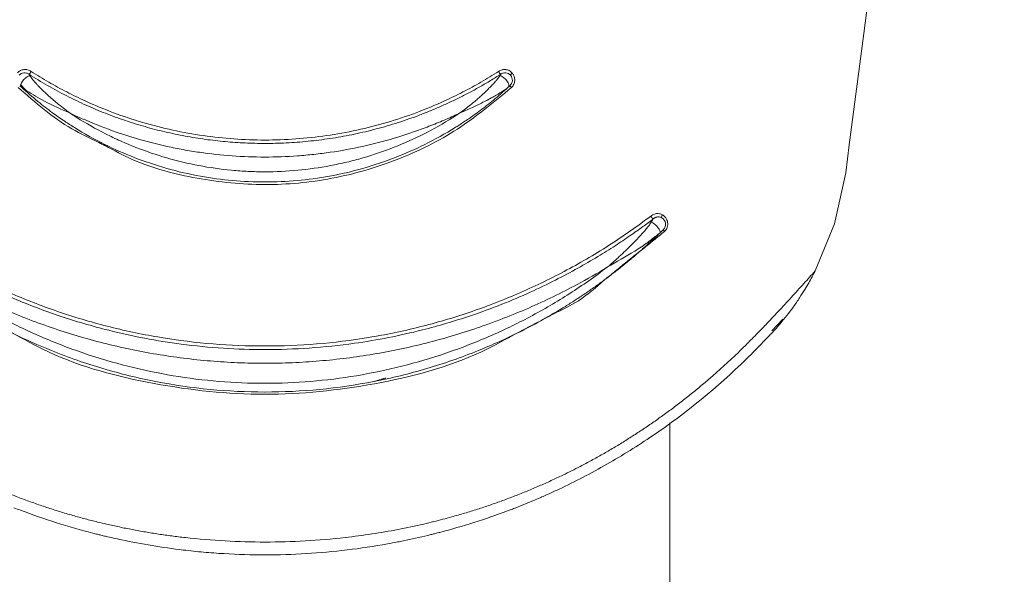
# Model space of a CAD drawing. Header units: millimetres. Extents: x 215.907 to 215.958, y 148.962 to 149.221.
# Tile 3 of 4: x 215.925 to 215.958, y 149.119 to 149.138. Entities that reach past the tile are written whole.
import ezdxf

# ---------------------------------------------------------------- set-up
doc = ezdxf.new("R2010")
doc.units = ezdxf.units.MM
doc.layers.add('SANINDUSA', color=3, linetype='Continuous')

msp = doc.modelspace()

# ---------------------------------------------------------------- linework, layer by layer
at = {"layer": 'SANINDUSA', "linetype": 'Continuous', "lineweight": 15}
for p, q in [((215.9498340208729, 149.1273587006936), (215.9501953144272, 149.1277409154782)), ((215.9464337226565, 149.0612751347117), (215.9464337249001, 149.1242906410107))]:
    msp.add_line(p, q, dxfattribs=at)
at = {"layer": 'SANINDUSA', "linetype": 'Continuous', "lineweight": 15, "flags": 128}
for points in [[(215.9522907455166, 149.132625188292), (215.9524110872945, 149.1335533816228), (215.9528924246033, 149.1372661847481), (215.9538550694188, 149.1446914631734), (215.9548145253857, 149.1520920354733), (215.9556076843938, 149.1582099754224), (215.9563932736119, 149.1642693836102), (215.9571488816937, 149.1700977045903), (215.9575768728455, 149.1733989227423), (215.9575768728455, 149.1733990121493)], [(215.9247926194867, 149.1355725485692), (215.9248995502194, 149.1354453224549), (215.9249934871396, 149.1353498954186)], [(215.9512743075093, 149.1293522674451), (215.951914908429, 149.1309166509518), (215.9522907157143, 149.132625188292)], [(215.9461068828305, 149.1306416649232), (215.9461445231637, 149.1306652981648), (215.946173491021, 149.1306886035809)]]:
    msp.add_lwpolyline(points, dxfattribs=at)
at = {"layer": 'SANINDUSA', "linetype": 'Continuous', "lineweight": 15}
msp.add_arc((215.9459607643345, 149.130963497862), 0.0003453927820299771, 315.2237365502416, 332.7143448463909, dxfattribs=at)
for points, knots in [([(215.9246907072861, 149.1359492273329), (215.9247053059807, 149.1359645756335), (215.9247340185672, 149.1359947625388), (215.9247863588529, 149.1360286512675), (215.9248440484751, 149.1360520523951), (215.9249247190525, 149.1360677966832), (215.925032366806, 149.1360622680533), (215.9251073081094, 149.1360219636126), (215.9251456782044, 149.1360013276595)], [0, 0, 0, 0, 0.1273046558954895, 0.2503817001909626, 0.3735732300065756, 0.5012237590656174, 0.7446255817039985, 1, 1, 1, 1]), ([(215.9250745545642, 149.1359068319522), (215.9250627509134, 149.1359141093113), (215.9250357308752, 149.1359307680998), (215.9249779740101, 149.1359529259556), (215.9248989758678, 149.1359595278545), (215.9248229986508, 149.135936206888), (215.9247735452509, 149.1359032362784), (215.924752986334, 149.1358814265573), (215.9247451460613, 149.1358731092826)], [0, 0, 0, 0, 0.1136490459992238, 0.2601569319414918, 0.5074005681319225, 0.7531735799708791, 0.9058711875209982, 1, 1, 1, 1]), ([(215.9248210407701, 149.1354739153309), (215.9248025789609, 149.1354908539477), (215.9247971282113, 149.1355218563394), (215.9248145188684, 149.1355990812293), (215.9248373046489, 149.1356450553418), (215.9249015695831, 149.1357325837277), (215.9249428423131, 149.1357738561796), (215.9250264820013, 149.1358342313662), (215.9250685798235, 149.1358531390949), (215.9251021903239, 149.1358568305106)], [0, 0, 0, 0, 0.25, 0.25, 0.5, 0.5, 0.75, 0.75, 1, 1, 1, 1]), ([(215.9250745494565, 149.1359068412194), (215.9250785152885, 149.1359100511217), (215.9250864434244, 149.1359164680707), (215.9251065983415, 149.1359423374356), (215.9251273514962, 149.1359720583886), (215.9251395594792, 149.1359915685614), (215.9251456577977, 149.1360013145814)], [0, 0, 0, 0, 0.2797310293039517, 0.559213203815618, 0.7798114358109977, 1, 1, 1, 1]), ([(215.940792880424, 149.1359068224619), (215.9406815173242, 149.1358365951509), (215.9404593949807, 149.1356965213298), (215.9401198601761, 149.135498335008), (215.9397770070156, 149.1353095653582), (215.9394303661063, 149.1351309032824), (215.9390801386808, 149.1349620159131), (215.9387263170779, 149.1348028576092), (215.9383689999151, 149.1346534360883), (215.9380089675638, 149.13451399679), (215.9376472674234, 149.134384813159), (215.9372848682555, 149.1342660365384), (215.9369220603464, 149.1341575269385), (215.9365588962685, 149.1340590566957), (215.9361953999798, 149.1339705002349), (215.9358316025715, 149.1338917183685), (215.9354675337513, 149.1338225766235), (215.9351032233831, 149.13376293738), (215.9347387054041, 149.133712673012), (215.9343743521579, 149.1336717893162), (215.9340110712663, 149.133640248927), (215.9336497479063, 149.1336179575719), (215.9332909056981, 149.1336047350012), (215.9328336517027, 149.1335991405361), (215.9322749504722, 149.1336117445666), (215.9316127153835, 149.1336568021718), (215.9309452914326, 149.1337330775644), (215.930274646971, 149.1338414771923), (215.9296042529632, 149.133982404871), (215.9289375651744, 149.1341557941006), (215.9282761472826, 149.1343616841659), (215.9276202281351, 149.1346007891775), (215.9269700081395, 149.134873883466), (215.9263263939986, 149.1351824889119), (215.9256907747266, 149.1355239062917), (215.9252803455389, 149.1357789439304), (215.9250745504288, 149.1359068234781)], [0, 0, 0, 0, 0.02387782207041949, 0.04762616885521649, 0.07126221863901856, 0.09480286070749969, 0.1182646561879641, 0.1416640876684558, 0.1650207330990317, 0.1883319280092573, 0.2114829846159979, 0.2344464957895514, 0.2572400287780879, 0.2798804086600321, 0.3023837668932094, 0.324765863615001, 0.3470420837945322, 0.3692274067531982, 0.3913365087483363, 0.4133822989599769, 0.4353151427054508, 0.4570545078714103, 0.4786170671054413, 0.5000172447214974, 0.539449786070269, 0.5792815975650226, 0.6196020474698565, 0.6605074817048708, 0.7017531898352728, 0.7431629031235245, 0.784831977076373, 0.8268570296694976, 0.8693384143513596, 0.9123815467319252, 0.9560668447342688, 1, 1, 1, 1]), ([(215.9250745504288, 149.1359068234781), (215.9250778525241, 149.1359002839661), (215.9250845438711, 149.135887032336), (215.9250962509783, 149.135866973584), (215.925102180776, 149.1358568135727)], [0, 0, 0, 0, 0.4934873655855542, 1, 1, 1, 1]), ([(215.925102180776, 149.1358568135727), (215.9251078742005, 149.13584788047), (215.9251201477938, 149.135828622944), (215.9251451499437, 149.1357943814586), (215.9251763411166, 149.1357541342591), (215.9252145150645, 149.1357075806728), (215.9252596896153, 149.1356549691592), (215.9253121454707, 149.1355963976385), (215.9253966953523, 149.1355056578), (215.9255252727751, 149.1353754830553), (215.9257362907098, 149.1351761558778), (215.9260375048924, 149.1349145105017), (215.9262889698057, 149.1347243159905), (215.9264307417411, 149.1346170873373)], [0, 0, 0, 0, 0.0235851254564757, 0.05084360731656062, 0.08206644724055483, 0.1174579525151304, 0.157168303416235, 0.2013141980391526, 0.2499917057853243, 0.3631943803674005, 0.500016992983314, 0.718117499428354, 0.9999999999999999, 0.9999999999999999, 0.9999999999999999, 0.9999999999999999]), ([(215.9251456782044, 149.1360013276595), (215.9252423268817, 149.1359401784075), (215.9254353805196, 149.135818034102), (215.925730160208, 149.1356437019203), (215.9260282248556, 149.1354761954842), (215.9263300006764, 149.135316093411), (215.9266354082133, 149.1351631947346), (215.9271514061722, 149.1349199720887), (215.9278898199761, 149.1346136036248), (215.9288668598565, 149.1342881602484), (215.9298642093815, 149.1340329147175), (215.9312160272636, 149.1337887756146), (215.9329342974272, 149.1336652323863), (215.9346524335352, 149.133788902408), (215.9360040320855, 149.1340331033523), (215.9370010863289, 149.1342883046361), (215.937977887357, 149.1346137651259), (215.9388215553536, 149.1349635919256), (215.9395393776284, 149.1353129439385), (215.9401407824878, 149.1356392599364), (215.9405278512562, 149.1358804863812), (215.9407217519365, 149.1360013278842)], [0, 0, 0, 0, 0.02093474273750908, 0.0418166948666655, 0.06265948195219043, 0.08347677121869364, 0.1042822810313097, 0.1250897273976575, 0.1877149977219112, 0.2501234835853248, 0.3127775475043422, 0.3751325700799, 0.5000386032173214, 0.6249476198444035, 0.6872798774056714, 0.7499169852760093, 0.8123110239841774, 0.8749278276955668, 0.9165335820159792, 0.9581878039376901, 1, 1, 1, 1]), ([(215.9394366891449, 149.1346170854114), (215.9394982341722, 149.134662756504), (215.9396158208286, 149.134750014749), (215.9397797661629, 149.1348796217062), (215.9399250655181, 149.1349993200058), (215.9400522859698, 149.1351086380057), (215.9401800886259, 149.13522295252), (215.9403062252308, 149.1353413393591), (215.9404300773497, 149.1354639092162), (215.9405338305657, 149.135572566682), (215.9406190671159, 149.1356671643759), (215.9406849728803, 149.1357456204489), (215.9407345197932, 149.1358088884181), (215.9407557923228, 149.1358421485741), (215.9407651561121, 149.1358567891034)], [0, 0, 0, 0, 0.1215035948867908, 0.2321422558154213, 0.3320393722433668, 0.4213065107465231, 0.5000450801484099, 0.6068898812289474, 0.7000508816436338, 0.7832926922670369, 0.8544507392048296, 0.9138750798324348, 0.9620893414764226, 1, 1, 1, 1]), ([(215.9407217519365, 149.1360013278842), (215.9407409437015, 149.1360126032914), (215.9407783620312, 149.136034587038), (215.9408388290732, 149.136055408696), (215.9409001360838, 149.1360655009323), (215.9409824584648, 149.1360633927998), (215.9410857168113, 149.1360358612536), (215.9411464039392, 149.1359780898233), (215.9411767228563, 149.1359492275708)], [0, 0, 0, 0, 0.1314629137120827, 0.2563142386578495, 0.3781537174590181, 0.5008274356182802, 0.7506164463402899, 1, 1, 1, 1]), ([(215.9407928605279, 149.1359068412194), (215.9407889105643, 149.1359100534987), (215.9407810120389, 149.1359164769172), (215.940760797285, 149.1359423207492), (215.9407400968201, 149.1359720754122), (215.9407278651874, 149.1359915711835), (215.9407217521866, 149.1360013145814)], [0, 0, 0, 0, 0.2796633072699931, 0.559227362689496, 0.7797151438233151, 0.9999999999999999, 0.9999999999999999, 0.9999999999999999, 0.9999999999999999]), ([(215.9407928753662, 149.1359068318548), (215.940792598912, 149.1359062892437), (215.9407923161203, 149.1359057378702), (215.9407920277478, 149.1359051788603), (215.9407905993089, 149.1359024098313), (215.9407890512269, 149.1358994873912), (215.940787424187, 149.1358964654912), (215.9407841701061, 149.1358904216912), (215.9407806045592, 149.1358839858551), (215.9407768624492, 149.1358773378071), (215.9407731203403, 149.13587068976), (215.9407691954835, 149.1358638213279), (215.9407651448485, 149.1358568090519)], [0.3497650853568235, 0.3497650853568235, 0.3497650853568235, 0.3497650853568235, 0.3749999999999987, 0.3749999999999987, 0.3749999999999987, 0.4999999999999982, 0.4999999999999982, 0.4999999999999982, 0.7499999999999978, 0.7499999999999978, 0.7499999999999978, 1, 1, 1, 1]), ([(215.9410463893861, 149.1354739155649), (215.941055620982, 149.1354823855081), (215.9410616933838, 149.1354942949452), (215.9410642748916, 149.1355089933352), (215.9410668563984, 149.1355236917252), (215.9410659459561, 149.1355411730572), (215.9410615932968, 149.1355604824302), (215.9410572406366, 149.1355797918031), (215.9410494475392, 149.135600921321), (215.9410386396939, 149.1356227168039), (215.9410278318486, 149.1356445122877), (215.9410140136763, 149.1356669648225), (215.94099793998, 149.1356888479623), (215.9409818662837, 149.135710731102), (215.9409635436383, 149.1357320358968), (215.9409439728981, 149.1357515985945), (215.9409244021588, 149.1357711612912), (215.9409035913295, 149.1357889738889), (215.9408826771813, 149.1358040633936), (215.9408617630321, 149.1358191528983), (215.9408407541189, 149.135831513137), (215.9408207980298, 149.1358404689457), (215.9408008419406, 149.1358494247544), (215.9407819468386, 149.1358549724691), (215.9407651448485, 149.1358568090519)], [1.235851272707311e-08, 1.235851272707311e-08, 1.235851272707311e-08, 1.235851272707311e-08, 0.1250000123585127, 0.1250000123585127, 0.1250000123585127, 0.2500000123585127, 0.2500000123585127, 0.2500000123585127, 0.3750000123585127, 0.3750000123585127, 0.3750000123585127, 0.5000000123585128, 0.5000000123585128, 0.5000000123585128, 0.6250000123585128, 0.6250000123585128, 0.6250000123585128, 0.7500000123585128, 0.7500000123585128, 0.7500000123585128, 0.8750000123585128, 0.8750000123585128, 0.8750000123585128, 1, 1, 1, 1]), ([(215.9411222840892, 149.135873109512), (215.9411149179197, 149.1358809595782), (215.9410944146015, 149.1359028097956), (215.9410451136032, 149.1359359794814), (215.9409684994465, 149.1359595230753), (215.940889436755, 149.1359529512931), (215.94083179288, 149.1359307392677), (215.9408047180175, 149.1359141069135), (215.9407928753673, 149.135906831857)], [0, 0, 0, 0, 0.08859878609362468, 0.2466097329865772, 0.4925031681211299, 0.7398609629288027, 0.886214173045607, 1, 1, 1, 1]), ([(215.9411222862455, 149.1358731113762), (215.9411641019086, 149.1358247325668), (215.9411862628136, 149.1357598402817), (215.9411792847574, 149.135632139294), (215.9411501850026, 149.1355700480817), (215.9411033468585, 149.1355265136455)], [0, 0, 0, 0, 0.5, 0.5, 1, 1, 1, 1]), ([(215.9411222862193, 149.135873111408), (215.9411187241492, 149.135877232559), (215.9411223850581, 149.135887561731), (215.9411323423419, 149.1359014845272), (215.9411422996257, 149.1359154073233), (215.9411584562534, 149.1359327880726), (215.9411767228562, 149.1359492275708)], [0, 0, 0, 0, 0.5, 0.5, 0.5, 1, 1, 1, 1]), ([(215.9411767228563, 149.1359492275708), (215.9411859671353, 149.1359377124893), (215.9412043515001, 149.1359148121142), (215.941226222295, 149.1358762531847), (215.9412547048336, 149.1358084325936), (215.941270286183, 149.1357030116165), (215.9412423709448, 149.135591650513), (215.9411973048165, 149.1355130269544), (215.9411660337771, 149.1354805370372), (215.9411503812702, 149.1354642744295)], [0, 0, 0, 0, 0.08408055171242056, 0.1672134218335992, 0.2507117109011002, 0.5000869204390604, 0.7493810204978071, 0.8745543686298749, 1, 1, 1, 1]), ([(215.9274017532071, 149.1336342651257), (215.9270960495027, 149.1337783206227), (215.9261088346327, 149.1342435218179), (215.9252854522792, 149.1349657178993), (215.9247170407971, 149.1354642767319)], [0, 0, 0, 0, 0.3096627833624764, 0.9999999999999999, 0.9999999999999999, 0.9999999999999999, 0.9999999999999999]), ([(215.9248210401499, 149.1354739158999), (215.9248126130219, 149.1354816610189), (215.9247975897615, 149.1354954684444), (215.924779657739, 149.1355120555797), (215.9247671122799, 149.1355236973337), (215.9247650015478, 149.1355256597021), (215.9247640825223, 149.1355265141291)], [0, 0, 0, 0, 0.3535863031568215, 0.6303475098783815, 0.8390510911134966, 1, 1, 1, 1]), ([(215.9410463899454, 149.1354739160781), (215.9409628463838, 149.1353984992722), (215.940801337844, 149.1352527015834), (215.9405602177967, 149.1350497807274), (215.9403320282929, 149.1348666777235), (215.94011742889, 149.1347027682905), (215.9399175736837, 149.1345567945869), (215.9397333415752, 149.1344277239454), (215.9395655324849, 149.1343145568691), (215.9394148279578, 149.1342163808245), (215.9389928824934, 149.1339498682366), (215.9382993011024, 149.133563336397), (215.9369214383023, 149.1329547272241), (215.9351416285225, 149.1324502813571), (215.9336531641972, 149.1323161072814), (215.9322147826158, 149.132316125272), (215.9307280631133, 149.1324500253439), (215.9289481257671, 149.1329539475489), (215.9275673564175, 149.1335635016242), (215.9268043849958, 149.1339890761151), (215.9262306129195, 149.1343594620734), (215.9258225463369, 149.1346451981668), (215.9253361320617, 149.1350174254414), (215.9250022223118, 149.1353133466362), (215.9248210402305, 149.1354739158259)], [0, 0, 0, 0, 0.0189910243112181, 0.03671393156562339, 0.05316870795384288, 0.06835534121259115, 0.0822738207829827, 0.09492413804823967, 0.1063062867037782, 0.1164202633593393, 0.1252660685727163, 0.1904942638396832, 0.2500683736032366, 0.3789187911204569, 0.5000048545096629, 0.5000216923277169, 0.6209702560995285, 0.7496659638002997, 0.8095367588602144, 0.875127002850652, 0.8967231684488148, 0.9247344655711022, 0.959160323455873, 1, 1, 1, 1]), ([(215.9250029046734, 149.1353521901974), (215.9249682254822, 149.1353713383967), (215.9248935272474, 149.1354125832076), (215.9248463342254, 149.1354525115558), (215.9248210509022, 149.1354739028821)], [0, 0, 0, 0, 0.464257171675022, 1, 1, 1, 1]), ([(215.9411503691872, 149.1354642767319), (215.9405678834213, 149.1349784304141), (215.9394087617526, 149.1340116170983), (215.9373635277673, 149.1330035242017), (215.9351893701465, 149.1323719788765), (215.9329223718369, 149.1321572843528), (215.9306720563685, 149.1323880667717), (215.9288649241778, 149.1328523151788), (215.9279059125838, 149.1333691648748), (215.9276075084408, 149.1335299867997)], [0, 0, 0, 0, 0.1561222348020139, 0.310676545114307, 0.4660408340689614, 0.6204113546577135, 0.7756932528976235, 0.9302051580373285, 1, 1, 1, 1]), ([(215.9410463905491, 149.1354739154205), (215.9410381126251, 149.1354667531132), (215.9410199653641, 149.1354510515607), (215.9409823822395, 149.1354230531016), (215.940935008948, 149.135389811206), (215.9408766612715, 149.1353511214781), (215.9408075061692, 149.1353072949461), (215.9407273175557, 149.1352584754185), (215.9406360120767, 149.1352048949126), (215.940533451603, 149.135146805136), (215.9404195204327, 149.1350844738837), (215.9402152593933, 149.1349765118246), (215.9398900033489, 149.1348145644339), (215.9395976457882, 149.1346872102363), (215.9394366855, 149.1346170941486)], [0, 0, 0, 0, 0.02547000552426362, 0.05583656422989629, 0.09147394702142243, 0.1326073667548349, 0.1793772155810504, 0.2318731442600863, 0.2901533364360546, 0.3542561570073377, 0.4242075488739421, 0.5000260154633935, 0.7247344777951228, 1, 1, 1, 1]), ([(215.9411033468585, 149.1355265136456), (215.941102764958, 149.1355259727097), (215.9411014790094, 149.1355247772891), (215.941093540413, 149.135517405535), (215.9410819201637, 149.1355066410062), (215.9410658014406, 149.1354917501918), (215.941053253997, 149.1354802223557), (215.9410463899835, 149.1354739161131)], [0, 0, 0, 0, 0.1266117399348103, 0.2798007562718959, 0.4725440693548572, 0.7114579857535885, 1, 1, 1, 1]), ([(215.9411033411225, 149.1355265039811), (215.9411035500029, 149.135524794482), (215.9411039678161, 149.1355213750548), (215.9411156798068, 149.1355051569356), (215.9411317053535, 149.1354854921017), (215.9411441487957, 149.1354713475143), (215.9411503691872, 149.1354642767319)], [0, 0, 0, 0, 0.2797347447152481, 0.5595396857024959, 0.7798169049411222, 1, 1, 1, 1]), ([(215.926430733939, 149.1346170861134), (215.9261443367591, 149.1347425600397), (215.9256361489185, 149.1349652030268), (215.9251953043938, 149.1352346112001), (215.9250029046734, 149.1353521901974)], [0, 0, 0, 0, 0.5635655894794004, 0.9999999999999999, 0.9999999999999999, 0.9999999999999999, 0.9999999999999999]), ([(215.9394366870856, 149.1346170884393), (215.9393564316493, 149.1345638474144), (215.9392755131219, 149.1345115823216), (215.9391942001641, 149.1344604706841), (215.9388826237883, 149.1342646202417), (215.9385638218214, 149.1340846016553), (215.9382379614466, 149.1339200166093), (215.9379121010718, 149.1337554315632), (215.9375791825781, 149.1336062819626), (215.9372391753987, 149.1334725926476), (215.9368991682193, 149.1333389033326), (215.9365520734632, 149.1332206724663), (215.9361976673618, 149.1331183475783), (215.9361090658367, 149.1330927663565), (215.9360200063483, 149.1330681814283), (215.9359304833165, 149.1330446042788), (215.9358409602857, 149.1330210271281), (215.9357509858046, 149.1329984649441), (215.9356610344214, 149.1329770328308), (215.935481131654, 149.1329341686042), (215.93530083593, 149.1328956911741), (215.9351201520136, 149.1328615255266), (215.9347587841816, 149.1327931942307), (215.9343958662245, 149.1327420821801), (215.934031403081, 149.1327079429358), (215.9336669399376, 149.1326738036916), (215.9333007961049, 149.1326566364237), (215.9329334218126, 149.1326566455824), (215.9327497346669, 149.1326566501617), (215.9325655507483, 149.1326609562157), (215.9323810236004, 149.1326696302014), (215.9322887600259, 149.1326739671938), (215.9321964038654, 149.1326793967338), (215.9321039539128, 149.1326859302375), (215.9320115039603, 149.1326924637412), (215.9319189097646, 149.1327001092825), (215.9318267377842, 149.1327088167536), (215.9314580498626, 149.1327436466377), (215.9310941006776, 149.1327955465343), (215.9307347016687, 149.1328639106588), (215.9303753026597, 149.1329322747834), (215.9300204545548, 149.1330171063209), (215.9296700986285, 149.1331182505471), (215.9293197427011, 149.1332193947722), (215.9289738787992, 149.133336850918), (215.9286325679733, 149.1334708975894), (215.9284619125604, 149.1335379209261), (215.9282923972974, 149.1336090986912), (215.9281240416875, 149.1336845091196), (215.928039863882, 149.1337222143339), (215.9279558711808, 149.1337610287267), (215.927872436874, 149.1338007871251), (215.9277890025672, 149.1338405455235), (215.9277062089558, 149.1338812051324), (215.9276240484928, 149.1339227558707), (215.9272954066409, 149.1340889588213), (215.926976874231, 149.1342693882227), (215.92666815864, 149.1344636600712), (215.9265883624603, 149.1345138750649), (215.9265092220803, 149.1345650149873), (215.9264307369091, 149.1346170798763)], [0.1086892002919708, 0.1086892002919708, 0.1086892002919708, 0.1086892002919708, 0.1250000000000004, 0.1250000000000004, 0.1250000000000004, 0.1875000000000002, 0.1875000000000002, 0.1875000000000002, 0.2500000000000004, 0.2500000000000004, 0.2500000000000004, 0.3125000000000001, 0.3125000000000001, 0.3125000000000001, 0.3281250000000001, 0.3281250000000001, 0.3281250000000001, 0.3437500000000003, 0.3437500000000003, 0.3437500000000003, 0.3750000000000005, 0.3750000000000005, 0.3750000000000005, 0.4375000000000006, 0.4375000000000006, 0.4375000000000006, 0.5000000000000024, 0.5000000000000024, 0.5000000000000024, 0.5312499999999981, 0.5312499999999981, 0.5312499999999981, 0.5468749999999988, 0.5468749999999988, 0.5468749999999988, 0.5624999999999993, 0.5624999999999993, 0.5624999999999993, 0.6250000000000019, 0.6250000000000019, 0.6250000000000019, 0.6874999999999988, 0.6874999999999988, 0.6874999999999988, 0.750000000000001, 0.750000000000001, 0.750000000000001, 0.7812500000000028, 0.7812500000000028, 0.7812500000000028, 0.7968750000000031, 0.7968750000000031, 0.7968750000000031, 0.8124999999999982, 0.8124999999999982, 0.8124999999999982, 0.8750000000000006, 0.8750000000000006, 0.8750000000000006, 0.8911548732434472, 0.8911548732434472, 0.8911548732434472, 0.8911548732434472]), ([(215.9264307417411, 149.1346170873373), (215.9264880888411, 149.1345897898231), (215.9265455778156, 149.1345628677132), (215.9266032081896, 149.1345363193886), (215.927259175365, 149.134234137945), (215.9279333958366, 149.1339801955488), (215.9286259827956, 149.1337744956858), (215.9289722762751, 149.1336716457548), (215.9293231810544, 149.1335809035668), (215.9296788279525, 149.133502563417), (215.9298566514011, 149.1334633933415), (215.9300356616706, 149.1334273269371), (215.9302158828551, 149.1333944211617), (215.9303961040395, 149.1333615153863), (215.930576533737, 149.1333319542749), (215.9307570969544, 149.1333057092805), (215.9311182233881, 149.1332532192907), (215.9314799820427, 149.1332139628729), (215.9318423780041, 149.1331877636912), (215.9322047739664, 149.1331615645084), (215.9325679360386, 149.1331484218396), (215.9329314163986, 149.1331483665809), (215.9332948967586, 149.1331483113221), (215.9336592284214, 149.1331613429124), (215.934023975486, 149.1331876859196), (215.9342063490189, 149.1332008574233), (215.9343891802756, 149.1332173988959), (215.9345712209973, 149.1332372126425), (215.9347532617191, 149.1332570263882), (215.9349344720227, 149.1332800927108), (215.9351148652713, 149.1333063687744), (215.9358364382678, 149.1334114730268), (215.9365450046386, 149.133567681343), (215.9372408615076, 149.1337743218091), (215.9375887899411, 149.1338776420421), (215.9379335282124, 149.133993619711), (215.9382750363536, 149.134122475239), (215.9384457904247, 149.1341869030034), (215.9386150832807, 149.1342543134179), (215.9387824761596, 149.1343244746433), (215.9389498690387, 149.1343946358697), (215.9391155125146, 149.1344676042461), (215.9392794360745, 149.1345433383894), (215.9393320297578, 149.1345676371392), (215.9393844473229, 149.1345922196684), (215.9394366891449, 149.1346170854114)], [0.1149736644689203, 0.1149736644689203, 0.1149736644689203, 0.1149736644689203, 0.1259556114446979, 0.1259556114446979, 0.1259556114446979, 0.2509556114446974, 0.2509556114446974, 0.2509556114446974, 0.3134556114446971, 0.3134556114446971, 0.3134556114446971, 0.3447056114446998, 0.3447056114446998, 0.3447056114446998, 0.3759556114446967, 0.3759556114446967, 0.3759556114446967, 0.4384556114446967, 0.4384556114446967, 0.4384556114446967, 0.5009556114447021, 0.5009556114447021, 0.5009556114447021, 0.563455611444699, 0.563455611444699, 0.563455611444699, 0.5947056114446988, 0.5947056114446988, 0.5947056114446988, 0.6259556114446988, 0.6259556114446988, 0.6259556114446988, 0.750955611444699, 0.750955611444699, 0.750955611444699, 0.8134556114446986, 0.8134556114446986, 0.8134556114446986, 0.8447056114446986, 0.8447056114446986, 0.8447056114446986, 0.8759556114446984, 0.8759556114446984, 0.8759556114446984, 0.8859819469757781, 0.8859819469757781, 0.8859819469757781, 0.8859819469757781]), ([(215.9457952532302, 149.1311787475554), (215.9458158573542, 149.1311931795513), (215.9458555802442, 149.1312210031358), (215.9459201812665, 149.1312492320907), (215.9459975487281, 149.1312666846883), (215.9460897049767, 149.1312654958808), (215.9461518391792, 149.1312370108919), (215.9461828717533, 149.1312227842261)], [0, 0, 0, 0, 0.1781092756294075, 0.3433785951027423, 0.5010304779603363, 0.750792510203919, 1, 1, 1, 1]), ([(215.9461628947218, 149.1311243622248), (215.9461594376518, 149.1311263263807), (215.9461571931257, 149.1311304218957), (215.9461563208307, 149.1311363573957), (215.9461554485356, 149.1311422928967), (215.9461559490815, 149.1311500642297), (215.9461577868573, 149.1311591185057), (215.9461596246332, 149.1311681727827), (215.946162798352, 149.1311785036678), (215.9461670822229, 149.1311893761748), (215.9461713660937, 149.1312002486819), (215.9461767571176, 149.131211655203), (215.9461828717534, 149.1312227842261)], [0, 0, 0, 0, 0.25, 0.25, 0.25, 0.5, 0.5, 0.5, 0.75, 0.75, 0.75, 1, 1, 1, 1]), ([(215.9461828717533, 149.1312227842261), (215.9461977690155, 149.1312134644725), (215.9462273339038, 149.131194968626), (215.9462659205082, 149.1311590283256), (215.946304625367, 149.1311109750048), (215.9463386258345, 149.1310478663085), (215.9463592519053, 149.1309688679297), (215.9463619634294, 149.1308865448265), (215.9463443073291, 149.1308056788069), (215.9463097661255, 149.1307297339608), (215.9462731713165, 149.1306889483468), (215.9462548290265, 149.1306685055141)], [0, 0, 0, 0, 0.08405410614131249, 0.1668125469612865, 0.2500411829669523, 0.3759328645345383, 0.5003879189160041, 0.6257338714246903, 0.7502363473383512, 0.8748118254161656, 1, 1, 1, 1]), ([(215.9458798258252, 149.1310871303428), (215.9457637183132, 149.1310001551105), (215.9455095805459, 149.1308097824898), (215.9450867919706, 149.1305109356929), (215.9445883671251, 149.1301766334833), (215.9440100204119, 149.129813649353), (215.9433478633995, 149.1294285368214), (215.9425972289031, 149.1290290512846), (215.9417529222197, 149.1286239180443), (215.9408093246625, 149.1282231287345), (215.9396169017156, 149.1277856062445), (215.9379866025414, 149.1273046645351), (215.936185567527, 149.1269507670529), (215.9344255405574, 149.1267659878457), (215.9329676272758, 149.1267154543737), (215.9315423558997, 149.1267614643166), (215.9297977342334, 149.1269321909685), (215.9279605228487, 149.1272821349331), (215.9261055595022, 149.1278270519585), (215.9246208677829, 149.1283915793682), (215.9233252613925, 149.1289928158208), (215.9222319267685, 149.1295851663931), (215.9213268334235, 149.1301413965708), (215.9205966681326, 149.1306343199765), (215.9201742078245, 149.1309483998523), (215.9199876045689, 149.1310871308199)], [0, 0, 0, 0, 0.01578904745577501, 0.03455929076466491, 0.05629675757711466, 0.08099631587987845, 0.1086662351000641, 0.1393344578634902, 0.1730563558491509, 0.2099229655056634, 0.2500398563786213, 0.3100371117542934, 0.392869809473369, 0.4469937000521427, 0.5000134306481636, 0.5493912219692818, 0.6000169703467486, 0.6882062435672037, 0.7499810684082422, 0.8081029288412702, 0.8594572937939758, 0.9042972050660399, 0.942714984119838, 0.9746968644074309, 0.9999999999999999, 0.9999999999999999, 0.9999999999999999, 0.9999999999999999]), ([(215.9200721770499, 149.1311787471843), (215.9201872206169, 149.1310925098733), (215.9204169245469, 149.1309203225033), (215.9207677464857, 149.1306710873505), (215.9211223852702, 149.1304290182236), (215.9214813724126, 149.1301946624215), (215.9218446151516, 149.1299678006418), (215.9222121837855, 149.1297484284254), (215.9225841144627, 149.1295364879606), (215.9233383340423, 149.129126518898), (215.9245036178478, 149.1285669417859), (215.9261156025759, 149.1279485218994), (215.9277767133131, 149.1274604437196), (215.9294778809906, 149.1271094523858), (215.9312022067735, 149.1268958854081), (215.9329351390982, 149.1268276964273), (215.9346677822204, 149.1268961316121), (215.9363912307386, 149.12710975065), (215.9380914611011, 149.1274606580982), (215.9397519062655, 149.1279485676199), (215.9413636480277, 149.1285668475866), (215.9426578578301, 149.1291884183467), (215.9436576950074, 149.1297447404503), (215.9443887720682, 149.1301917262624), (215.9451042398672, 149.1306669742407), (215.9455644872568, 149.1310078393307), (215.9457952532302, 149.1311787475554)], [0, 0, 0, 0, 0.01574948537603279, 0.03144651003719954, 0.04709993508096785, 0.0627184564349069, 0.07831060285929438, 0.09388473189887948, 0.1094489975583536, 0.1250117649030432, 0.1874800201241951, 0.249992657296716, 0.3123731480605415, 0.375007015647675, 0.4378467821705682, 0.5000629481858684, 0.5622535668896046, 0.6250635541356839, 0.68765990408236, 0.7500066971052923, 0.8125175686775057, 0.8749876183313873, 0.9061141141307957, 0.9372802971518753, 0.9685526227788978, 1, 1, 1, 1]), ([(215.944343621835, 149.129475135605), (215.9443642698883, 149.1294924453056), (215.9444425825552, 149.1295580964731), (215.9445770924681, 149.1296755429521), (215.9447604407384, 149.1298396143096), (215.9449456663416, 149.1300127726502), (215.9451348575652, 149.1301974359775), (215.9453062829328, 149.1303730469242), (215.9454599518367, 149.1305390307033), (215.945586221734, 149.1306825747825), (215.945685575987, 149.1308024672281), (215.9457612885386, 149.1308990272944), (215.9457977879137, 149.1309534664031), (215.9458135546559, 149.1309769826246)], [0, 0, 0, 0, 0.03734360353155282, 0.1416345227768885, 0.2477521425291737, 0.3794745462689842, 0.4952174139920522, 0.6180108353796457, 0.7250864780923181, 0.8165774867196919, 0.8926659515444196, 0.9536345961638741, 1, 1, 1, 1]), ([(215.9457952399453, 149.1311787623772), (215.9458040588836, 149.1311665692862), (215.9458216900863, 149.1311421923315), (215.9458479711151, 149.1311124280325), (215.9458683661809, 149.1310931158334), (215.945876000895, 149.1310891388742), (215.9458798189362, 149.1310871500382)], [0, 0, 0, 0, 0.279725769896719, 0.5592398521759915, 0.7795804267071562, 1, 1, 1, 1]), ([(215.9458135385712, 149.1309769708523), (215.9458303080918, 149.1309697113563), (215.9458638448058, 149.1309551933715), (215.945923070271, 149.1309122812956), (215.9459814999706, 149.1308587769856), (215.9460342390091, 149.1307984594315), (215.9460758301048, 149.130737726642), (215.9461016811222, 149.130683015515), (215.9461108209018, 149.1306382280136), (215.9461011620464, 149.1306221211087), (215.9460963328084, 149.1306140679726)], [0, 0, 0, 0, 0.1250196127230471, 0.250021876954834, 0.3749972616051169, 0.4999773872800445, 0.6249839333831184, 0.7499907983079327, 0.8750003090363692, 0.9999999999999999, 0.9999999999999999, 0.9999999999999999, 0.9999999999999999]), ([(215.9458135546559, 149.1309769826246), (215.9458282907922, 149.13100073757), (215.94585474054, 149.1310433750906), (215.9458721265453, 149.131073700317), (215.9458798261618, 149.1310871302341)], [0, 0, 0, 0, 0.5571371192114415, 1, 1, 1, 1]), ([(215.9461628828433, 149.1311243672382), (215.9461487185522, 149.1311313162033), (215.9461222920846, 149.131144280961), (215.9460820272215, 149.1311526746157), (215.946047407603, 149.1311545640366), (215.9460121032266, 149.1311516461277), (215.9459781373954, 149.1311435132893), (215.9459415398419, 149.131128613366), (215.9459098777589, 149.1311099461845), (215.945889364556, 149.1310943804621), (215.9458798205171, 149.1310871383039)], [0, 0, 0, 0, 0.1569464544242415, 0.2928166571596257, 0.4071577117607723, 0.4998468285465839, 0.6411198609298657, 0.7499259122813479, 0.8836497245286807, 1, 1, 1, 1]), ([(215.9461628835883, 149.1311243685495), (215.9462299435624, 149.1310862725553), (215.9462774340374, 149.1310155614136), (215.9462972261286, 149.1308625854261), (215.9462692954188, 149.130782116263), (215.9462141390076, 149.1307282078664)], [0, 0, 0, 0, 0.5, 0.5, 1, 1, 1, 1]), ([(215.9460963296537, 149.1306140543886), (215.9459898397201, 149.1305131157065), (215.9457783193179, 149.1303126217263), (215.9454544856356, 149.1300231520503), (215.9451291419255, 149.1297444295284), (215.9448020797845, 149.1294769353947), (215.9444738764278, 149.1292203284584), (215.9441448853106, 149.1289744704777), (215.9438155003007, 149.1287391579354), (215.943486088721, 149.1285141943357), (215.9431570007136, 149.128299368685), (215.9424817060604, 149.1278780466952), (215.9414608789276, 149.1273132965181), (215.9399610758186, 149.1266372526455), (215.9383398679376, 149.1260710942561), (215.9359810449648, 149.1254932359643), (215.9341519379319, 149.1253163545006), (215.9317198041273, 149.1253158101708), (215.9298887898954, 149.1254926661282), (215.9275306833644, 149.1260704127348), (215.9259437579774, 149.1266239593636), (215.92450386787, 149.1272677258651), (215.9234492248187, 149.127839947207), (215.9226306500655, 149.1283471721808), (215.9220501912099, 149.1287367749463), (215.9214711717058, 149.129157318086), (215.9208959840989, 149.1296102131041), (215.9203247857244, 149.1300943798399), (215.9199570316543, 149.1304395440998), (215.9197710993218, 149.1306140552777)], [0, 0, 0, 0, 0.01521625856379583, 0.03022397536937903, 0.04502323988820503, 0.05961414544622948, 0.07399678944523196, 0.08817127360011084, 0.1021377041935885, 0.1158961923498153, 0.1294468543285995, 0.1427898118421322, 0.1982076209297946, 0.2498421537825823, 0.3124636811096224, 0.3749437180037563, 0.4997095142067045, 0.5000012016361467, 0.6251983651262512, 0.6874280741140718, 0.7497987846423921, 0.7981748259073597, 0.8501139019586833, 0.8736371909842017, 0.8977427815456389, 0.9224312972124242, 0.9477033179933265, 0.973559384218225, 1, 1, 1, 1]), ([(215.9462141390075, 149.1307282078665), (215.946213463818, 149.1307275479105), (215.9462118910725, 149.1307260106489), (215.9462033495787, 149.1307176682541), (215.9461911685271, 149.1307057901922), (215.9461741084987, 149.1306891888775), (215.9461524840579, 149.1306682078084), (215.9461261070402, 149.1306426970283), (215.9461067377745, 149.1306240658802), (215.9460963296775, 149.1306140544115)], [0, 0, 0, 0, 0.06137306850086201, 0.1429587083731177, 0.2517802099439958, 0.3907922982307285, 0.5613881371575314, 0.764311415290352, 1, 1, 1, 1]), ([(215.9462141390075, 149.1307282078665), (215.9462121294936, 149.1307262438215), (215.9462150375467, 149.1307192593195), (215.9462223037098, 149.1307085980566), (215.9462295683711, 149.1306979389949), (215.9462411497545, 149.130683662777), (215.9462548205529, 149.1306685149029)], [0, 0, 0, 0, 0.5, 0.5, 0.5, 0.9998967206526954, 0.9998967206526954, 0.9998967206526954, 0.9998967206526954]), ([(215.9443436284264, 149.1294751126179), (215.9446510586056, 149.129650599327), (215.9451138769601, 149.1299147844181), (215.9456359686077, 149.1302526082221), (215.9458272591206, 149.130404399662), (215.9458915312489, 149.1304554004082)], [0, 0, 0, 0, 0.5677949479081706, 0.8547824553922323, 0.9999999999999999, 0.9999999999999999, 0.9999999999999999, 0.9999999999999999]), ([(215.9215238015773, 149.1294751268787), (215.9216400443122, 149.1293876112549), (215.9218723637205, 149.1292127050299), (215.9222284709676, 149.1289607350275), (215.9225897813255, 149.12871665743), (215.9229569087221, 149.1284811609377), (215.9233297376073, 149.1282540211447), (215.9237083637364, 149.1280352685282), (215.9244097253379, 149.1276513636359), (215.9254616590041, 149.1271442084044), (215.926891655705, 149.1265925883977), (215.9283659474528, 149.1261556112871), (215.9298720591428, 149.1258408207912), (215.931398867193, 149.1256490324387), (215.9329336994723, 149.1255871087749), (215.9344685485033, 149.1256490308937), (215.935995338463, 149.1258408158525), (215.9375014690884, 149.1261556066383), (215.938975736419, 149.1265925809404), (215.9404057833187, 149.1271441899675), (215.941556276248, 149.1276989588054), (215.9424450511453, 149.128195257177), (215.9430964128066, 149.1285951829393), (215.9437316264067, 149.1290191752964), (215.9441395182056, 149.129323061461), (215.9443436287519, 149.1294751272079)], [0, 0, 0, 0, 0.01787641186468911, 0.03572728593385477, 0.0535649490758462, 0.07140156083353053, 0.08924908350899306, 0.1071192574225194, 0.1250239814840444, 0.187272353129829, 0.2500179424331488, 0.3123735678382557, 0.3750100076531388, 0.4377279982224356, 0.500003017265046, 0.5622758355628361, 0.6249958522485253, 0.6876302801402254, 0.7499879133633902, 0.8127314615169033, 0.8749818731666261, 0.9062895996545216, 0.9375192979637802, 0.9687344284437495, 1, 1, 1, 1]), ([(215.9215238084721, 149.1294751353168), (215.9218574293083, 149.1292723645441), (215.9221957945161, 149.1290788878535), (215.922538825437, 149.1288947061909), (215.9230633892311, 149.1286130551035), (215.9235988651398, 149.1283530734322), (215.9241452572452, 149.1281148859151), (215.9246916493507, 149.127876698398), (215.9252489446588, 149.127660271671), (215.9258175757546, 149.1274655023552), (215.926101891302, 149.1273681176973), (215.9263890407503, 149.1272761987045), (215.9266790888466, 149.1271898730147), (215.9269691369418, 149.1271035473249), (215.927262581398, 149.1270227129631), (215.9275563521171, 149.1269482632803), (215.9281438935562, 149.1267993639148), (215.928734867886, 149.1266752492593), (215.9293292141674, 149.1265756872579), (215.9299235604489, 149.1264761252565), (215.930521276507, 149.1264011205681), (215.9311224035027, 149.1263509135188), (215.9314229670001, 149.1263258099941), (215.9317243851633, 149.1263069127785), (215.9320266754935, 149.1262942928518), (215.9323289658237, 149.1262816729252), (215.9326322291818, 149.1262753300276), (215.9329361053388, 149.1262753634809), (215.9330880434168, 149.1262753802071), (215.9332404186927, 149.1262769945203), (215.9333926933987, 149.1262802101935), (215.9335449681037, 149.1262834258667), (215.9336969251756, 149.1262882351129), (215.9338485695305, 149.1262946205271), (215.9341518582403, 149.1263073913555), (215.9344538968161, 149.1263264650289), (215.9347547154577, 149.1263517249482), (215.9353563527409, 149.1264022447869), (215.9359531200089, 149.1264774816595), (215.9365451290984, 149.126576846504), (215.937137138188, 149.1266762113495), (215.9377243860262, 149.12679970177), (215.9383068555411, 149.1269471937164), (215.938889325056, 149.1270946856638), (215.9394670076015, 149.1272661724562), (215.9400397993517, 149.1274620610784), (215.940182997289, 149.1275110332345), (215.9403260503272, 149.1275615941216), (215.9404682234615, 149.1276134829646), (215.9406103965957, 149.1276653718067), (215.940751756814, 149.1277186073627), (215.9408923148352, 149.1277731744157), (215.9411734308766, 149.1278823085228), (215.941451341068, 149.1279967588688), (215.9417261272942, 149.1281166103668), (215.9422756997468, 149.1283563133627), (215.942812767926, 149.1286174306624), (215.9433375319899, 149.128899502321), (215.9436780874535, 149.1290825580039), (215.9440134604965, 149.1292744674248), (215.9443436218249, 149.1294751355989)], [0.08412902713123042, 0.08412902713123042, 0.08412902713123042, 0.08412902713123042, 0.1250000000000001, 0.1250000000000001, 0.1250000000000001, 0.1874999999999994, 0.1874999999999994, 0.1874999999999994, 0.2499999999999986, 0.2499999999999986, 0.2499999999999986, 0.28125, 0.28125, 0.28125, 0.3124999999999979, 0.3124999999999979, 0.3124999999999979, 0.3750000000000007, 0.3750000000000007, 0.3750000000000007, 0.4374999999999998, 0.4374999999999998, 0.4374999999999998, 0.4687500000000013, 0.4687500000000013, 0.4687500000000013, 0.4999999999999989, 0.4999999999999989, 0.4999999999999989, 0.5156249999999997, 0.5156249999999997, 0.5156249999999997, 0.5312500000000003, 0.5312500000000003, 0.5312500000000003, 0.5624999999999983, 0.5624999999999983, 0.5624999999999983, 0.625000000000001, 0.625000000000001, 0.625000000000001, 0.6875000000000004, 0.6875000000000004, 0.6875000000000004, 0.7499999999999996, 0.7499999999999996, 0.7499999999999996, 0.7656250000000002, 0.7656250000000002, 0.7656250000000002, 0.781250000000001, 0.781250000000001, 0.781250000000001, 0.8124999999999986, 0.8124999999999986, 0.8124999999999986, 0.8749999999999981, 0.8749999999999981, 0.8749999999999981, 0.9155605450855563, 0.9155605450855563, 0.9155605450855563, 0.9155605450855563]), ([(215.9512742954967, 149.1293522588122), (215.9512402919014, 149.1292868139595), (215.9511702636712, 149.1291520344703), (215.9510559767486, 149.1289467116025), (215.9509190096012, 149.1287134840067), (215.9507495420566, 149.1284442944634), (215.9504836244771, 149.1280565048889), (215.9502034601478, 149.1276984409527), (215.949940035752, 149.1273996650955), (215.9498088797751, 149.1272593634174), (215.9497300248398, 149.1271778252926), (215.9496916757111, 149.1271388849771), (215.9496669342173, 149.127114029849), (215.9496494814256, 149.1270970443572), (215.9496382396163, 149.1270858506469), (215.9496338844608, 149.127082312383), (215.9496326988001, 149.1270813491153)], [0, 0, 0, 0, 0.07869097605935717, 0.1620590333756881, 0.2500814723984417, 0.3663288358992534, 0.5001588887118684, 0.7501688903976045, 0.8502027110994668, 0.9252061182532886, 0.9552818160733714, 0.9712763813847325, 0.983718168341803, 0.9926145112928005, 0.997989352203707, 1, 1, 1, 1]), ([(215.9442524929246, 149.1290575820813), (215.943973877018, 149.1288082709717), (215.9434640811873, 149.1283520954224), (215.9428433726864, 149.128059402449), (215.9425618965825, 149.1279266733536)], [0, 0, 0, 0, 0.5465244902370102, 1, 1, 1, 1]), ([(215.9504817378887, 149.1284748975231), (215.9503348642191, 149.128314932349), (215.9500525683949, 149.1280074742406), (215.9497642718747, 149.1277045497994), (215.9496259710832, 149.127559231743)], [0, 0, 0, 0, 0.5202828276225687, 1, 1, 1, 1]), ([(215.9413548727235, 149.1272923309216), (215.9409506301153, 149.1270677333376), (215.9394725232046, 149.1262464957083), (215.9366063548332, 149.1255045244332), (215.9329192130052, 149.1251081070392), (215.9292380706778, 149.1255086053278), (215.9263586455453, 149.1262606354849), (215.9248735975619, 149.1270889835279), (215.9244560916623, 149.1273218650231)], [0, 0, 0, 0, 0.079116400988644, 0.2892879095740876, 0.4986357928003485, 0.7090914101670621, 0.9182140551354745, 1, 1, 1, 1]), ([(215.9490797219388, 149.1265137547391), (215.949173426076, 149.126606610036), (215.94926636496, 149.1267003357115), (215.9494507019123, 149.1268895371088), (215.949543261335, 149.126986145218), (215.9496326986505, 149.1270813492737)], [0, 0, 0, 0, 0.5, 0.5, 1, 1, 1, 1]), ([(215.9488874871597, 149.1268080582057), (215.9488297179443, 149.1267510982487), (215.9487716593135, 149.1266944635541), (215.9487133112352, 149.1266381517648), (215.9483950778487, 149.1263310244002), (215.9480682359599, 149.1260335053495), (215.9477327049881, 149.1257452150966), (215.9477172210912, 149.1257319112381), (215.9477017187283, 149.1257186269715), (215.9476861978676, 149.1257053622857)], [0.8735578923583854, 0.8735578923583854, 0.8735578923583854, 0.8735578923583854, 0.8792875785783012, 0.8792875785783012, 0.8792875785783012, 0.9105375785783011, 0.9105375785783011, 0.9105375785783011, 0.911979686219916, 0.911979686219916, 0.911979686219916, 0.911979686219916]), ([(215.9459814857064, 149.1243803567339), (215.9460983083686, 149.1244636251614), (215.9463322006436, 149.124630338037), (215.9466771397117, 149.1248887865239), (215.9470180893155, 149.1251538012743), (215.9473551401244, 149.1254254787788), (215.947575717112, 149.125611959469), (215.9476861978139, 149.1257053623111)], [0, 0, 0, 0, 0.198973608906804, 0.3983678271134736, 0.5982753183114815, 0.7987876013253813, 1, 1, 1, 1]), ([(215.9434476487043, 149.1228385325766), (215.9435728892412, 149.1229045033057), (215.9438232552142, 149.1230363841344), (215.9441936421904, 149.1232432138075), (215.9445599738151, 149.1234564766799), (215.9449219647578, 149.1236767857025), (215.9452796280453, 149.1239041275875), (215.9456334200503, 149.1241379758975), (215.9458654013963, 149.1242995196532), (215.9459814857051, 149.1243803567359)], [0, 0, 0, 0, 0.1429009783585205, 0.2856706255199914, 0.4283763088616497, 0.5710882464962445, 0.713879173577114, 0.8568240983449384, 1, 1, 1, 1]), ([(215.9427392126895, 149.122080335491), (215.9432786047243, 149.1223343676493), (215.9438093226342, 149.1226100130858), (215.9448528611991, 149.1232054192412), (215.945364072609, 149.1235246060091), (215.945857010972, 149.1238598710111)], [0, 0, 0, 0, 0.5, 0.5, 1, 1, 1, 1]), ([(215.9227652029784, 149.1226628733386), (215.9228978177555, 149.1225978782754), (215.9231634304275, 149.1224677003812), (215.923567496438, 149.1222824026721), (215.923976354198, 149.1221041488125), (215.9243903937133, 149.1219337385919), (215.9248095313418, 149.1217710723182), (215.9252337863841, 149.1216162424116), (215.9256632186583, 149.1214695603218), (215.9260975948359, 149.1213303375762), (215.9263902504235, 149.1212448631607), (215.9265369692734, 149.1212020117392)], [0, 0, 0, 0, 0.1094375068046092, 0.2191911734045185, 0.3293080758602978, 0.439832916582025, 0.5508081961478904, 0.66227443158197, 0.7742704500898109, 0.8868335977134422, 1, 1, 1, 1]), ([(215.9428645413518, 149.122546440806), (215.9429624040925, 149.1225941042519), (215.9431578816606, 149.122689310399), (215.9433511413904, 149.1227888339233), (215.9434476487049, 149.1228385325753)], [0, 0, 0, 0, 0.5006341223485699, 1, 1, 1, 1]), ([(215.9391612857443, 149.1211544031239), (215.9393051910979, 149.1211951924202), (215.9395922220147, 149.1212765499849), (215.9400184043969, 149.1214091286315), (215.9404398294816, 149.1215488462), (215.9408562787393, 149.1216963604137), (215.9412678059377, 149.1218513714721), (215.9416744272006, 149.122013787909), (215.9420760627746, 149.1221837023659), (215.9424730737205, 149.122360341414), (215.9427341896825, 149.122484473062), (215.9428645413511, 149.1225464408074)], [0, 0, 0, 0, 0.1132308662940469, 0.225848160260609, 0.3378858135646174, 0.4493787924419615, 0.5603633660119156, 0.6708772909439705, 0.7809600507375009, 0.8906530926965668, 1, 1, 1, 1]), ([(215.9421335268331, 149.1218057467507), (215.9421574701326, 149.1218161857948), (215.9421813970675, 149.1218266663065), (215.9422053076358, 149.1218371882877), (215.9423841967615, 149.1219159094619), (215.9425621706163, 149.1219969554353), (215.9427392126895, 149.122080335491)], [0.7169385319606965, 0.7169385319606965, 0.7169385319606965, 0.7169385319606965, 0.7187500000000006, 0.7187500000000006, 0.7187500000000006, 0.7323026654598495, 0.7323026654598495, 0.7323026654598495, 0.7323026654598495]), ([(215.9411050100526, 149.1213866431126), (215.9411311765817, 149.1213965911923), (215.9411835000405, 149.1214164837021), (215.9412357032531, 149.1214366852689), (215.9412618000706, 149.1214467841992)], [0, 0, 0, 0, 0.5000917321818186, 0.9999999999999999, 0.9999999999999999, 0.9999999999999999, 0.9999999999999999]), ([(215.9265369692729, 149.1212020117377), (215.9266734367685, 149.121163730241), (215.9269471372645, 149.1210869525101), (215.927222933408, 149.1210179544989), (215.9273612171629, 149.1209833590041)], [0, 0, 0, 0, 0.4986015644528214, 1, 1, 1, 1]), ([(215.9385644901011, 149.1209977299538), (215.9386643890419, 149.1210228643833), (215.9388638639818, 149.1210730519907), (215.9390622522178, 149.1211273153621), (215.9391612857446, 149.1211544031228)], [0, 0, 0, 0, 0.5008094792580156, 1, 1, 1, 1]), ([(215.9276601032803, 149.1209122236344), (215.9278021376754, 149.1208802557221), (215.9280870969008, 149.1208161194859), (215.9285181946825, 149.1207300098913), (215.9289535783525, 149.1206510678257), (215.9293933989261, 149.1205801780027), (215.9298375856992, 149.1205172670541), (215.9305745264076, 149.1204273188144), (215.9316105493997, 149.1203401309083), (215.9329455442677, 149.1203037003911), (215.9342804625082, 149.1203415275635), (215.9354655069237, 149.1204422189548), (215.9364948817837, 149.1205794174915), (215.9373707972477, 149.1207281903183), (215.9379450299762, 149.1208546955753), (215.9382302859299, 149.1209175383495)], [0, 0, 0, 0, 0.04099203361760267, 0.08224105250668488, 0.1237574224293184, 0.1655516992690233, 0.207634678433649, 0.2500174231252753, 0.3744816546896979, 0.5000060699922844, 0.6255382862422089, 0.7499933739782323, 0.8344585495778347, 0.9177655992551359, 1, 1, 1, 1]), ([(215.9274686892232, 149.1205464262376), (215.9274951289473, 149.1205400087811), (215.9275480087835, 149.120527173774), (215.9276009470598, 149.1205145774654), (215.9276274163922, 149.1205082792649)], [0, 0, 0, 0, 0.4999963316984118, 1, 1, 1, 1]), ([(215.9281552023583, 149.1203899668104), (215.9288316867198, 149.1202466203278), (215.9295168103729, 149.1201332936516), (215.9302109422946, 149.1200507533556), (215.930437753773, 149.1200237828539), (215.9306652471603, 149.1200001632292), (215.9308927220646, 149.1199799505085), (215.9311201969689, 149.1199597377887), (215.9313478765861, 149.119942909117), (215.9315757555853, 149.1199294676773), (215.9320315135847, 149.1199025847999), (215.9324880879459, 149.1198892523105), (215.9329453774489, 149.1198894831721), (215.9338599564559, 149.1198899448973), (215.9347689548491, 149.1199445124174), (215.9356723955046, 149.1200526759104), (215.9361241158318, 149.1201067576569), (215.9365742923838, 149.1201741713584), (215.9370232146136, 149.1202550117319), (215.9371354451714, 149.1202752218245), (215.937247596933, 149.1202962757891), (215.9373596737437, 149.1203181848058), (215.9374216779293, 149.1203303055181), (215.9374836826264, 149.1203426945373), (215.9375456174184, 149.1203553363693)], [0.3896813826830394, 0.3896813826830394, 0.3896813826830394, 0.3896813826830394, 0.4375000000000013, 0.4375000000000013, 0.4375000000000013, 0.4531250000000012, 0.4531250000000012, 0.4531250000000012, 0.4687500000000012, 0.4687500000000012, 0.4687500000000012, 0.5000000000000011, 0.5000000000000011, 0.5000000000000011, 0.562500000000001, 0.562500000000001, 0.562500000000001, 0.5937500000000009, 0.5937500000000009, 0.5937500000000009, 0.6015624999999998, 0.6015624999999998, 0.6015624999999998, 0.6058846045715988, 0.6058846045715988, 0.6058846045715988, 0.6058846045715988])]:
    msp.add_open_spline(points, degree=3, knots=knots, dxfattribs=at)
for points, degree in [([(215.9276075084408, 149.1335299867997), (215.9274017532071, 149.1336342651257)], 1), ([(215.9462548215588, 149.1306685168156), (215.9448197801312, 149.1295139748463)], 1), ([(215.9458915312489, 149.1304554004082), (215.9460963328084, 149.1306140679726)], 1), ([(215.9448197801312, 149.1295139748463), (215.9442524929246, 149.1290575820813)], 1), ([(215.9512742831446, 149.1293522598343), (215.9511496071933, 149.1292120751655), (215.9510240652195, 149.1290724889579), (215.9508978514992, 149.1289333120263)], 3), ([(215.9508978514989, 149.1289333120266), (215.9507598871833, 149.1287800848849), (215.9506210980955, 149.1286273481), (215.9504817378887, 149.1284748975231)], 3), ([(215.9425618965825, 149.1279266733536), (215.9422624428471, 149.1277693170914)], 1), ([(215.9420314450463, 149.12764790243), (215.9413548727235, 149.1272923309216)], 1), ([(215.949468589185, 149.1273960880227), (215.9494141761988, 149.1273399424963), (215.949359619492, 149.1272839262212), (215.9493047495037, 149.1272283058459)], 3), ([(215.9496259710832, 149.127559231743), (215.9495735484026, 149.1275048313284), (215.9495210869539, 149.1274504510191), (215.9494685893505, 149.127396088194)], 3), ([(215.9492104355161, 149.1271327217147), (215.9491038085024, 149.1270233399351), (215.948996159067, 149.1269151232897), (215.9488874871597, 149.1268080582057)], 3), ([(215.9493047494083, 149.1272283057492), (215.9492733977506, 149.1271963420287), (215.949241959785, 149.1271644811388), (215.9492104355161, 149.1271327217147)], 3), ([(215.945857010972, 149.1238598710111), (215.9469763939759, 149.1246212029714), (215.9480140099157, 149.1254708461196), (215.9489739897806, 149.1264096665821)], 3), ([(215.9489739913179, 149.1264096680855), (215.9490093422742, 149.1264442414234), (215.949044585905, 149.1264789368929), (215.9490797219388, 149.1265137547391)], 3), ([(215.9365793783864, 149.1256691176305), (215.9369609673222, 149.1257830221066)], 1), ([(215.9412618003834, 149.1214467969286), (215.9415161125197, 149.1215454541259), (215.9417686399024, 149.121648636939), (215.9420193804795, 149.1217563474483)], 3), ([(215.9420193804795, 149.1217563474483), (215.9420574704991, 149.1217727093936), (215.9420955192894, 149.1217891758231), (215.9421335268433, 149.1218057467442)], 3), ([(215.9245702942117, 149.1214605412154), (215.9246448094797, 149.1214314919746), (215.9247194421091, 149.1214028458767), (215.9247941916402, 149.1213746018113)], 3), ([(215.9247941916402, 149.1213746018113), (215.9255844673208, 149.1210760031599), (215.9263876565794, 149.1208222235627), (215.9272036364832, 149.1206127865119)], 3), ([(215.938764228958, 149.1206388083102), (215.9395300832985, 149.120839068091), (215.9402809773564, 149.1210775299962), (215.9410172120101, 149.1213535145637)], 3), ([(215.9410172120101, 149.1213535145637), (215.941046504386, 149.1213644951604), (215.9410757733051, 149.1213755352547), (215.9411050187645, 149.1213866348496)], 3), ([(215.9273612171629, 149.1209833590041), (215.927460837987, 149.1209597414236), (215.9275604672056, 149.1209360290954), (215.9276601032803, 149.1209122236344)], 3), ([(215.9382302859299, 149.1209175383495), (215.9383416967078, 149.1209443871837), (215.9384530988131, 149.1209711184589), (215.9385644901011, 149.1209977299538)], 3), ([(215.9272036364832, 149.1206127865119), (215.9272553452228, 149.1205995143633), (215.9273071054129, 149.1205864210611), (215.9273589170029, 149.1205735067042)], 3), ([(215.9273589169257, 149.1205735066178), (215.9273954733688, 149.1205643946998), (215.9274320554, 149.1205553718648), (215.9274686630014, 149.1205464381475)], 3), ([(215.9276274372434, 149.1205082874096), (215.9278027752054, 149.120466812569), (215.927978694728, 149.1204273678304), (215.9281552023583, 149.1203899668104)], 3), ([(215.9375456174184, 149.1203553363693), (215.9378206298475, 149.1204114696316), (215.9380937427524, 149.1204724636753), (215.9383649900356, 149.1205382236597)], 3), ([(215.9383649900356, 149.1205382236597), (215.938410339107, 149.1205492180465), (215.9384556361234, 149.120560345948), (215.9385008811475, 149.1205716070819)], 3), ([(215.9385008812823, 149.1205716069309), (215.9385398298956, 149.1205813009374), (215.9385787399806, 149.1205910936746), (215.9386176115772, 149.1206009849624)], 3), ([(215.9386176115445, 149.1206009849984), (215.9386665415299, 149.1206134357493), (215.9387154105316, 149.1206260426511), (215.9387642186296, 149.1206388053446)], 3)]:
    msp.add_open_spline(points, degree=degree, dxfattribs=at)

doc.saveas('drawing.dxf')
